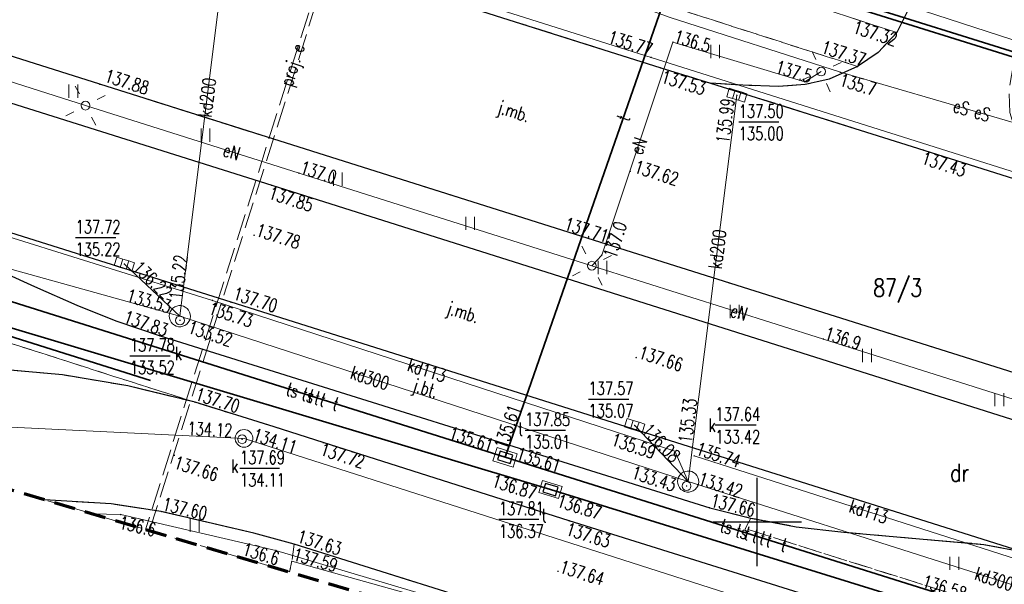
# Model space of a CAD drawing. Header units: metres. Extents: x 8438000 to 8438800, y 5890500 to 5891000.
# Tile 7 of 40: x 8438458 to 8438514, y 5890646 to 5890678. Entities that reach past the tile are written whole.
import ezdxf
from ezdxf.enums import TextEntityAlignment as Align

# ---------------------------------------------------------------- set-up
doc = ezdxf.new("R2010")
doc.units = ezdxf.units.M
doc.header["$MEASUREMENT"] = 0
for name, pattern in [('1.0_0.5', [1.5, 1, -0.5]), ('1.5_0.5', [2, 1.5, -0.5]), ('4', [1.8, 1.2, -0.6])]:
    doc.linetypes.add(name, pattern=pattern)
doc.layers.get('0').update_dxf_attribs({"color": 2, "linetype": 'CONTINUOUS', "lineweight": 5})
for name, color, linetype in [('210-oznaczenie konturu użytku gruntowego', 7, 'CONTINUOUS'), ('211-numer działki ewidencyjnej', 7, 'CONTINUOUS'), ('chodnik', 7, 'CONTINUOUS'), ('droga dla rowerów', 7, 'CONTINUOUS'), ('jezdnia', 7, 'CONTINUOUS'), ('jezdnia-Atr17', 7, 'CONTINUOUS'), ('komora podziemna', 7, 'CONTINUOUS'), ('kratka ściekowa', 7, 'CONTINUOUS'), ('krawężnik', 7, 'CONTINUOUS'), ('latarnia', 7, 'CONTINUOUS'), ('obudowa ochronna przewodu', 7, 'CONTINUOUS'), ('ogrodzenie trwałe', 7, 'CONTINUOUS'), ('pikieta sztuczna', 7, 'CONTINUOUS'), ('pikieta sztuczna-Atr2', 7, 'CONTINUOUS'), ('przewód elektroenergetyczny podziemny', 7, 'CONTINUOUS'), ('przewód elektroenergetyczny podziemny - ob. projektowany', 7, 'CONTINUOUS'), ('przewód elektroenergetyczny podziemny - ob. projektowany-Atr1', 7, 'CONTINUOUS'), ('przewód elektroenergetyczny podziemny-Atr1', 7, 'CONTINUOUS'), ('przewód kanalizacyjny', 7, 'CONTINUOUS'), ('przewód kanalizacyjny-Atr1', 7, 'CONTINUOUS'), ('przewód telekomunikacyjny podziemny', 7, 'CONTINUOUS'), ('przewód telekomunikacyjny podziemny-Atr1', 7, 'CONTINUOUS'), ('przewód wodociągowy', 7, 'CONTINUOUS'), ('rzedna', 7, 'CONTINUOUS'), ('rzedna-Atr2', 7, 'CONTINUOUS'), ('rzedna-Atr3', 7, 'CONTINUOUS'), ('rów przydrożny (poligon)', 7, 'CONTINUOUS'), ('trawnik', 7, 'CONTINUOUS'), ('Wstawianie ramki sekcyjnej z opisem', 7, 'CONTINUOUS'), ('właz do komory lub kanału - okrągły', 7, 'CONTINUOUS'), ('właz do komory lub kanału - okrągły-Atr17', 7, 'CONTINUOUS'), ('właz do komory lub kanału - prostokątny', 7, 'CONTINUOUS'), ('właz do komory lub kanału - prostokątny-Atr17', 7, 'CONTINUOUS'), ('Zakres', 7, 'CONTINUOUS')]:
    doc.layers.add(name, color=color, linetype=linetype)
doc.styles.get("Standard").update_dxf_attribs({"font": 'simplex.shx', "width": 0.75})
doc.linetypes.add('902-500', pattern='A,3.75,0,[1,ksztalty.shx,S=0.5,R=0,X=0,Y=0],3.75', length=7.5)

# ---------------------------------------------------------------- blocks, each defined once
blk = doc.blocks.new('TU04')
at = {"color": 0, "linetype": 'Continuous', "lineweight": 13}
for p, q in [((0, 0), (0, 0.75)), ((0.5, 0), (0.5, 0.75))]:
    blk.add_line(p, q, dxfattribs=at)
blk = doc.blocks.new('PW01')
at = {"linetype": 'Continuous', "lineweight": 13}
h = blk.add_hatch(color=0, dxfattribs=at)
edge = h.paths.add_edge_path()
edge.add_arc((0, 0), 0.045, 0, 360)
blk = doc.blocks.new('US05')
at = {"color": 0, "linetype": 'Continuous', "lineweight": 13}
for p, q in [((-0.525, -0.25), (-0.525, 0.25)), ((-0.525, 0.25), (-0.175, 0.25)), ((-0.175, -0.25), (-0.175, 0.25)), ((-0.175, 0.25), (0.175, 0.25)), ((0.175, -0.25), (0.175, 0.25)), ((0.175, 0.25), (0.525, 0.25)), ((0.525, -0.25), (0.525, 0.25)), ((-0.525, -0.25), (-0.175, -0.25)), ((-0.175, -0.25), (0.175, -0.25)), ((0.175, -0.25), (0.525, -0.25))]:
    blk.add_line(p, q, dxfattribs=at)
blk = doc.blocks.new('SM01')
at = {"color": 0, "linetype": 'Continuous', "lineweight": 13}
for p, q in [((-0.53, 0.531), (-0.883, 0.884)), ((0.531, 0.531), (0.884, 0.884)), ((-0.53, -0.53), (-0.883, -0.883)), ((0.531, -0.53), (0.884, -0.883))]:
    blk.add_line(p, q, dxfattribs=at)
blk.add_circle((0, 0), 0.25, dxfattribs=at)
blk = doc.blocks.new('SUPWP')
at = {"color": 0, "linetype": 'Continuous'}
blk.add_lwpolyline([(-0.375, -0.25), (0.375, -0.25), (0.375, 0.25), (-0.375, 0.25)], close=True, dxfattribs=at)
blk = doc.blocks.new('US22')
at = {"color": 0, "linetype": 'Continuous', "lineweight": 13}
blk.add_circle((0, 0), 0.25, dxfattribs=at)
blk = doc.blocks.new('RAMKA500K')
at = {"color": 0}
for p, q in [((100, 147.5), (100, 152.5)), ((97.5, 150), (102.5, 150))]:
    blk.add_line(p, q, dxfattribs=at)

msp = doc.modelspace()

# ---------------------------------------------------------------- linework, layer by layer
at = {"layer": 'chodnik', "color": 7, "linetype": '1.0_0.5', "lineweight": 18, "flags": 128}
for points in [[(8438392.496, 5890714.288), (8438393.5, 5890713.97), (8438420.76, 5890705.37), (8438447.64, 5890696.96), (8438474.72, 5890688.42), (8438507.91, 5890677.76), (8438508.5, 5890678.92), (8438508.81, 5890680.1)], [(8438609.96, 5890611.782), (8438603.38, 5890614.97), (8438589.46, 5890620.75), (8438588.29, 5890621.18), (8438579.71, 5890624.15), (8438569.35, 5890627.45), (8438568.14, 5890627.84), (8438558.93, 5890630.75), (8438513.76, 5890645.07), (8438499.32, 5890649.62), (8438499.64, 5890650.22), (8438497.3, 5890650.8), (8438466.15, 5890660.55), (8438463.63, 5890661.4), (8438461.42, 5890662.29), (8438459.01, 5890663.35), (8438448.58, 5890668.1), (8438448.35, 5890667.62), (8438448.08, 5890667.06), (8438447.8, 5890666.65), (8438447.46, 5890666.34), (8438447.11, 5890666.2), (8438446.94, 5890666.15), (8438430.35, 5890671.35), (8438428.21, 5890671.97), (8438426.71, 5890672.16), (8438425.3, 5890672.29), (8438423.48, 5890672.21), (8438421.93, 5890672.15), (8438420.66, 5890672.16), (8438419.28, 5890672.34), (8438417.22, 5890672.89), (8438416.32, 5890671.94), (8438415.42, 5890670.65), (8438414.96, 5890669.54)], [(8438414.96, 5890669.54), (8438417.36, 5890669.05), (8438419.24, 5890669.06), (8438420.52, 5890669.2), (8438422.66, 5890669.58), (8438423.94, 5890669.83), (8438425.34, 5890669.88), (8438426.88, 5890669.67), (8438428.58, 5890669.31), (8438430.51, 5890668.8), (8438451.18, 5890662.22), (8438464.51, 5890657.94), (8438468.12, 5890656.79), (8438472.6, 5890655.39), (8438475.39, 5890654.5), (8438489.33, 5890650.07), (8438512.94, 5890642.68), (8438558.13, 5890628.39), (8438579.29, 5890621.68), (8438590.78, 5890617.56), (8438592.463, 5890616.85)]]:
    msp.add_lwpolyline(points, dxfattribs=at)
at = {"layer": 'droga dla rowerów', "color": 7, "linetype": '1.0_0.5', "lineweight": 18, "flags": 128}
msp.add_lwpolyline([(8438391.773, 5890711.889), (8438392.69, 5890711.6), (8438419.93, 5890703), (8438446.89, 5890694.56), (8438473.9, 5890686), (8438505.69, 5890675.83), (8438506.85, 5890676.63), (8438507.91, 5890677.76), (8438474.72, 5890688.42), (8438447.64, 5890696.96), (8438420.76, 5890705.37), (8438393.5, 5890713.97), (8438392.496, 5890714.288)], dxfattribs=at)
msp.add_lwpolyline([(8438414.46, 5890667.07), (8438416.94, 5890666.42), (8438419.59, 5890666.26), (8438420.78, 5890666.47), (8438422.86, 5890666.99), (8438424.02, 5890667.16), (8438425.25, 5890667.16), (8438426.46, 5890667.08), (8438427.66, 5890666.92), (8438429.05, 5890666.56), (8438448.34, 5890660.46), (8438448.57, 5890660.32), (8438448.83, 5890660.11), (8438449.04, 5890659.8), (8438449.07, 5890659.42), (8438448.93, 5890659.02), (8438448.73, 5890658.83), (8438448.3, 5890658.39), (8438450.92, 5890658.65), (8438453.81, 5890658.8), (8438456.15, 5890658.74), (8438460.61, 5890658.34), (8438464.31, 5890657.72), (8438468.12, 5890656.79), (8438464.51, 5890657.94), (8438451.18, 5890662.22), (8438430.51, 5890668.8), (8438428.58, 5890669.31), (8438426.88, 5890669.67), (8438425.34, 5890669.88), (8438423.94, 5890669.83), (8438422.66, 5890669.58), (8438420.52, 5890669.2), (8438419.24, 5890669.06), (8438417.36, 5890669.05), (8438414.96, 5890669.54), (8438414.67, 5890668.56)], close=True, dxfattribs=at)
at = {"layer": 'jezdnia', "color": 7, "linetype": '1.5_0.5', "lineweight": 18, "flags": 128}
for points in [[(8438667.438, 5890771.88), (8438667.98, 5890770.28), (8438670.77, 5890762.96), (8438673.14, 5890757.14), (8438678.23, 5890745.55), (8438683.07, 5890734.72), (8438683.88, 5890732.8), (8438684.62, 5890730.87), (8438686.81, 5890724.28), (8438690.88, 5890712.21), (8438695.45, 5890699.89), (8438700.28, 5890688.21), (8438705.19, 5890676.16), (8438709.35, 5890664.8), (8438713.6, 5890652.01), (8438713.89, 5890650.7), (8438714.12, 5890649.16), (8438714.04, 5890647.84), (8438713.76, 5890646.21), (8438713.32, 5890644.53), (8438712.54, 5890642.65), (8438711.74, 5890641.33), (8438710.56, 5890639.98), (8438708.99, 5890638.8), (8438706.89, 5890637.78), (8438704.75, 5890637.15), (8438703.11, 5890636.9), (8438699.29, 5890636.87), (8438677.08, 5890637.39), (8438650.89, 5890637.97), (8438640.07, 5890638.21), (8438633.39, 5890638.67), (8438620.83, 5890641.24), (8438606.17, 5890644.51), (8438593.58, 5890646.66), (8438579.66, 5890649.57), (8438566.24, 5890653.19), (8438551.45, 5890657.75), (8438522.87, 5890666.81), (8438520.08, 5890667.71), (8438509.44, 5890671.08), (8438497.35, 5890674.89), (8438494.53, 5890675.75), (8438466.36, 5890684.67), (8438436.81, 5890693.96), (8438408.4, 5890702.97), (8438390.761, 5890708.526)], [(8438387.76, 5890698.558), (8438405.27, 5890693.02), (8438433.91, 5890683.95), (8438462.72, 5890674.82), (8438491.13, 5890665.85), (8438519.84, 5890656.79), (8438548.09, 5890647.87), (8438563.61, 5890643.05), (8438577.2, 5890639.46), (8438591.66, 5890636.38), (8438606.48, 5890633.92), (8438620.23, 5890632.36), (8438633.16, 5890631.43), (8438640.17, 5890631.17), (8438646.24, 5890631.04), (8438648.08, 5890630.8), (8438649.61, 5890630.24), (8438650.69, 5890629.56), (8438651.92, 5890628.57), (8438652.75, 5890627.49), (8438653.47, 5890626.11), (8438653.93, 5890624.73), (8438654.13, 5890623.22), (8438654.06, 5890621.73), (8438653.65, 5890620.17), (8438652.99, 5890618.96), (8438651.8, 5890617.43), (8438650.63, 5890616.38), (8438649.31, 5890615.62), (8438647.72, 5890615.15), (8438646.23, 5890614.96), (8438644.97, 5890615.1), (8438642.35, 5890615.84), (8438614.79, 5890626.24), (8438608.4, 5890628.34), (8438603.85, 5890629.56), (8438581.41, 5890634.83), (8438575.98, 5890636.25), (8438572.32, 5890637.4), (8438559.37, 5890641.54), (8438516.62, 5890655.13), (8438472.47, 5890669.09), (8438415.53, 5890687.06), (8438386.871, 5890695.608)], [(8438414.52, 5890664.557), (8438414.43, 5890665.09), (8438414.46, 5890667.07), (8438414.67, 5890668.56), (8438414.96, 5890669.54), (8438415.42, 5890670.65), (8438416.32, 5890671.94), (8438417.22, 5890672.89), (8438417.97, 5890673.55), (8438419.19, 5890674.28), (8438420.64, 5890674.84), (8438422.2, 5890675.23), (8438423.91, 5890675.38), (8438425.71, 5890675.41), (8438427.56, 5890675.28), (8438429.46, 5890674.92), (8438438.43, 5890672.45), (8438470.17, 5890662.47), (8438516.69, 5890647.78), (8438557.38, 5890634.79), (8438570.48, 5890630.49), (8438578.98, 5890627.66), (8438592.32, 5890623.07), (8438602.77, 5890618.9), (8438622.99, 5890609.42), (8438627.24, 5890607.38), (8438631.048, 5890605.675)], [(8438592.463, 5890616.85), (8438590.78, 5890617.56), (8438579.29, 5890621.68), (8438558.13, 5890628.39), (8438512.94, 5890642.68), (8438489.33, 5890650.07), (8438475.39, 5890654.5), (8438472.6, 5890655.39), (8438468.12, 5890656.79), (8438464.31, 5890657.72), (8438460.61, 5890658.34), (8438456.15, 5890658.74), (8438453.81, 5890658.8), (8438450.92, 5890658.65), (8438448.3, 5890658.39), (8438440.74, 5890657.53), (8438439.074, 5890657.315)], [(8438459.592, 5890651.263), (8438463.37, 5890651.03), (8438466.21, 5890650.59), (8438471.45, 5890649.37), (8438473.74, 5890648.74), (8438487.93, 5890644.28), (8438511.25, 5890636.88), (8438512.46, 5890636.498)]]:
    msp.add_lwpolyline(points, dxfattribs=at)
for points in [[(8438515.55, 5890671.17), (8438514.61, 5890672.24), (8438514.32, 5890673.22), (8438514.28, 5890674.49), (8438514.5, 5890675.86), (8438515.04, 5890677.08), (8438515.73, 5890678.03), (8438516.4, 5890678.74), (8438517.23, 5890679.3), (8438518.63, 5890679.93), (8438520.13, 5890680.24), (8438521.63, 5890680.23), (8438524.56, 5890679.5), (8438539.76, 5890674.41), (8438554.91, 5890669.51), (8438570.53, 5890665.26), (8438579.27, 5890663.21), (8438588.19, 5890661.35), (8438597.03, 5890659.75), (8438606.39, 5890658.29), (8438615.86, 5890657.07), (8438626.6, 5890656.06), (8438635.85, 5890655.44), (8438646.64, 5890654.96), (8438659.57, 5890654.41), (8438664.96, 5890654.15), (8438670.89, 5890653.99), (8438673.86, 5890653.97), (8438676.84, 5890654.28), (8438679.18, 5890655.06), (8438681.92, 5890656.33), (8438684.46, 5890657.92), (8438686.76, 5890659.83), (8438688.58, 5890662.21), (8438690.07, 5890664.81), (8438691.3, 5890667.55), (8438692.18, 5890670.44), (8438692.49, 5890673.36), (8438692.2, 5890676.36), (8438691.49, 5890679.3), (8438690.29, 5890683.08), (8438687.81, 5890689.63), (8438686.06, 5890694.34), (8438684.79, 5890698.13), (8438683.3, 5890702.94), (8438682.01, 5890707.75), (8438677.97, 5890724.29), (8438668.65, 5890719.82), (8438669.7, 5890720.1), (8438670.76, 5890720.07), (8438671.77, 5890719.79), (8438672.9, 5890719.18), (8438673.78, 5890718.36), (8438674.51, 5890717.28), (8438674.94, 5890716.06), (8438675.62, 5890713.13), (8438676.29, 5890710.17), (8438679.1, 5890699.55), (8438681.3, 5890692.9), (8438682.99, 5890688.19), (8438684.13, 5890685.36), (8438685.23, 5890682.61), (8438685.94, 5890679.67), (8438686.24, 5890676.68), (8438686.01, 5890673.61), (8438685.21, 5890670.67), (8438683.99, 5890667.9), (8438682.31, 5890665.37), (8438680.23, 5890663.15), (8438677.75, 5890661.43), (8438674.94, 5890660.21), (8438671.01, 5890659.41), (8438668.03, 5890659.06), (8438665.74, 5890659.08), (8438664.93, 5890659.15), (8438659.74, 5890659.41), (8438646.9, 5890659.94), (8438636.07, 5890660.43), (8438626.87, 5890661.04), (8438616.29, 5890662.07), (8438606.96, 5890663.27), (8438597.68, 5890664.71), (8438589.16, 5890666.29), (8438580.25, 5890668.08), (8438571.83, 5890669.99), (8438570.62, 5890670.29), (8438570.22, 5890670.6), (8438569.98, 5890671.09), (8438570.04, 5890671.61), (8438570.28, 5890672.03), (8438571.87, 5890672.89), (8438566.11, 5890675.07), (8438563.24, 5890673.55), (8438562.29, 5890673.21), (8438560.92, 5890672.91), (8438556.11, 5890674.33), (8438541.35, 5890679.02), (8438524.02, 5890685.61), (8438521.25, 5890686.58), (8438519.79, 5890686.97), (8438518.26, 5890687.08), (8438516.81, 5890686.95), (8438515.38, 5890686.63), (8438513.96, 5890686.13), (8438512.66, 5890685.4), (8438511.68, 5890684.61), (8438510.24, 5890683.22), (8438509.74, 5890682.58), (8438509.24, 5890681.55), (8438508.81, 5890680.1), (8438508.5, 5890678.92), (8438507.91, 5890677.76), (8438506.85, 5890676.63), (8438505.69, 5890675.83), (8438504.08, 5890675.11), (8438502.71, 5890674.8), (8438501.2, 5890674.7), (8438499.18, 5890674.76), (8438497.35, 5890674.89), (8438509.44, 5890671.08), (8438520.08, 5890667.71), (8438518.31, 5890669.01), (8438516.68, 5890670.18)], [(8438438.43, 5890672.45), (8438440.75, 5890671.67), (8438448.58, 5890668.1), (8438459.01, 5890663.35), (8438461.42, 5890662.29), (8438463.63, 5890661.4), (8438466.15, 5890660.55), (8438497.3, 5890650.8), (8438499.64, 5890650.22), (8438502.21, 5890649.73), (8438504.9, 5890649.42), (8438512.85, 5890648.73), (8438514.46, 5890648.42), (8438516.69, 5890647.78), (8438470.17, 5890662.47)]]:
    msp.add_lwpolyline(points, close=True, dxfattribs=at)
at = {"layer": 'komora podziemna', "color": 34, "linetype": 'Continuous', "lineweight": 18, "flags": 128}
for points in [[(8438466.77, 5890661.33), (8438466.71, 5890661.44), (8438466.67, 5890661.56), (8438466.66, 5890661.68), (8438466.68, 5890661.81), (8438466.72, 5890661.92), (8438466.78, 5890662.03), (8438466.87, 5890662.12), (8438466.97, 5890662.2), (8438467.09, 5890662.24), (8438467.21, 5890662.27), (8438467.33, 5890662.27), (8438467.46, 5890662.24), (8438467.57, 5890662.18), (8438467.67, 5890662.11), (8438467.75, 5890662.01), (8438467.81, 5890661.9), (8438467.85, 5890661.78), (8438467.86, 5890661.66), (8438467.84, 5890661.53), (8438467.8, 5890661.42), (8438467.74, 5890661.31), (8438467.65, 5890661.22), (8438467.55, 5890661.14), (8438467.43, 5890661.1), (8438467.31, 5890661.07), (8438467.19, 5890661.07), (8438467.06, 5890661.1), (8438466.95, 5890661.16), (8438466.85, 5890661.23)], [(8438470.9, 5890655.24), (8438471, 5890655.23), (8438471.1, 5890655.2), (8438471.19, 5890655.14), (8438471.27, 5890655.07), (8438471.33, 5890654.99), (8438471.38, 5890654.89), (8438471.4, 5890654.79), (8438471.4, 5890654.69), (8438471.38, 5890654.59), (8438471.33, 5890654.49), (8438471.27, 5890654.41), (8438471.19, 5890654.34), (8438471.1, 5890654.28), (8438471, 5890654.25), (8438470.9, 5890654.24), (8438470.8, 5890654.25), (8438470.7, 5890654.28), (8438470.61, 5890654.34), (8438470.53, 5890654.41), (8438470.47, 5890654.49), (8438470.42, 5890654.59), (8438470.4, 5890654.69), (8438470.4, 5890654.79), (8438470.42, 5890654.89), (8438470.47, 5890654.99), (8438470.53, 5890655.07), (8438470.61, 5890655.14), (8438470.7, 5890655.2), (8438470.8, 5890655.23)], [(8438495.59, 5890651.95), (8438495.53, 5890652.06), (8438495.49, 5890652.18), (8438495.48, 5890652.3), (8438495.5, 5890652.43), (8438495.54, 5890652.54), (8438495.6, 5890652.65), (8438495.69, 5890652.74), (8438495.79, 5890652.82), (8438495.91, 5890652.86), (8438496.03, 5890652.89), (8438496.15, 5890652.89), (8438496.28, 5890652.86), (8438496.39, 5890652.8), (8438496.49, 5890652.73), (8438496.57, 5890652.63), (8438496.63, 5890652.52), (8438496.67, 5890652.4), (8438496.68, 5890652.28), (8438496.66, 5890652.15), (8438496.62, 5890652.04), (8438496.56, 5890651.93), (8438496.47, 5890651.84), (8438496.37, 5890651.76), (8438496.25, 5890651.72), (8438496.13, 5890651.69), (8438496.01, 5890651.69), (8438495.88, 5890651.72), (8438495.77, 5890651.78), (8438495.67, 5890651.85)]]:
    msp.add_lwpolyline(points, close=True, dxfattribs=at)
at = {"layer": 'komora podziemna', "color": 30, "linetype": 'Continuous', "lineweight": 18, "flags": 128}
for points in [[(8438486.15, 5890653.11), (8438485.01, 5890653.47), (8438485.25, 5890654.23), (8438486.39, 5890653.87)], [(8438487.83, 5890652.35), (8438488.94, 5890652.01), (8438488.73, 5890651.33), (8438487.62, 5890651.67)]]:
    msp.add_lwpolyline(points, close=True, dxfattribs=at)
at = {"layer": 'krawężnik', "color": 7, "linetype": 'Continuous', "lineweight": 25, "flags": 128}
for points in [[(8438390.761, 5890708.526), (8438408.4, 5890702.97), (8438436.81, 5890693.96), (8438466.36, 5890684.67), (8438494.53, 5890675.75), (8438497.35, 5890674.89), (8438509.44, 5890671.08), (8438520.08, 5890667.71), (8438522.87, 5890666.81), (8438551.45, 5890657.75), (8438566.24, 5890653.19)], [(8438563.61, 5890643.05), (8438548.09, 5890647.87), (8438519.84, 5890656.79), (8438491.13, 5890665.85), (8438462.72, 5890674.82), (8438433.91, 5890683.95), (8438405.27, 5890693.02), (8438387.76, 5890698.558)], [(8438386.871, 5890695.608), (8438415.53, 5890687.06), (8438472.47, 5890669.09), (8438516.62, 5890655.13), (8438559.37, 5890641.54), (8438572.32, 5890637.4), (8438575.98, 5890636.25), (8438581.41, 5890634.83), (8438603.85, 5890629.56), (8438608.4, 5890628.34), (8438614.79, 5890626.24), (8438642.35, 5890615.84)], [(8438556.11, 5890674.33), (8438541.35, 5890679.02), (8438524.02, 5890685.61), (8438521.25, 5890686.58), (8438519.79, 5890686.97), (8438518.26, 5890687.08), (8438516.81, 5890686.95), (8438515.38, 5890686.63), (8438513.96, 5890686.13), (8438512.66, 5890685.4), (8438511.68, 5890684.61), (8438510.24, 5890683.22), (8438509.74, 5890682.58), (8438509.24, 5890681.55), (8438508.81, 5890680.1), (8438508.5, 5890678.92), (8438507.91, 5890677.76), (8438506.85, 5890676.63), (8438505.69, 5890675.83), (8438504.08, 5890675.11), (8438502.71, 5890674.8), (8438501.2, 5890674.7), (8438499.18, 5890674.76), (8438497.35, 5890674.89)], [(8438516.69, 5890647.78), (8438470.17, 5890662.47), (8438438.43, 5890672.45)], [(8438448.58, 5890668.1), (8438459.01, 5890663.35), (8438461.42, 5890662.29), (8438463.63, 5890661.4), (8438466.15, 5890660.55), (8438497.3, 5890650.8), (8438499.64, 5890650.22), (8438502.21, 5890649.73), (8438504.9, 5890649.42), (8438512.85, 5890648.73), (8438514.46, 5890648.42), (8438516.69, 5890647.78), (8438557.38, 5890634.79)], [(8438592.463, 5890616.85), (8438590.78, 5890617.56), (8438579.29, 5890621.68), (8438558.13, 5890628.39), (8438512.94, 5890642.68), (8438489.33, 5890650.07), (8438475.39, 5890654.5), (8438472.6, 5890655.39), (8438468.12, 5890656.79), (8438464.31, 5890657.72), (8438460.61, 5890658.34), (8438456.15, 5890658.74), (8438453.81, 5890658.8), (8438450.92, 5890658.65), (8438448.3, 5890658.39), (8438440.74, 5890657.53), (8438439.074, 5890657.315)], [(8438512.46, 5890636.498), (8438511.25, 5890636.88), (8438487.93, 5890644.28), (8438473.74, 5890648.74), (8438471.45, 5890649.37), (8438466.21, 5890650.59), (8438463.37, 5890651.03), (8438459.592, 5890651.263)]]:
    msp.add_lwpolyline(points, dxfattribs=at)
at = {"layer": 'obudowa ochronna przewodu', "color": 7, "linetype": 'Continuous', "lineweight": 35, "flags": 128}
for points in [[(8438655.54, 5890647.1), (8438631.86, 5890647.79), (8438609.6, 5890650.3), (8438600.65, 5890651.14), (8438599.45, 5890652.13), (8438584.45, 5890654.49), (8438562.96, 5890661.12), (8438548.29, 5890665.8), (8438544.76, 5890667.24), (8438544.22, 5890667.61), (8438543.06, 5890667.98), (8438542.08, 5890667.91), (8438518.26, 5890675.49), (8438502.3, 5890680.5), (8438494.48, 5890683.04), (8438493.52, 5890690.57)], [(8438485.7, 5890653.67), (8438498.42, 5890690.23)], [(8438656.85, 5890646.75), (8438631.78, 5890647.61), (8438609.64, 5890650.53), (8438601.43, 5890651.7), (8438599.3, 5890651.42), (8438584.41, 5890654.21), (8438562.92, 5890660.95), (8438548.24, 5890665.57), (8438543.59, 5890667.24), (8438518.16, 5890675.22), (8438502.18, 5890680.24), (8438493.32, 5890683.12), (8438491.44, 5890690.08)], [(8438488.28, 5890651.84), (8438455.84, 5890661.55), (8438426.68, 5890670.18), (8438398.03, 5890678.6), (8438383.06, 5890682.948)], [(8438485.7, 5890653.67), (8438454.62, 5890663.47)], [(8438568.73, 5890627.61), (8438541.95, 5890635.85), (8438511.79, 5890645.47), (8438485.7, 5890653.67)], [(8438488.28, 5890651.84), (8438518.95, 5890642.33), (8438545.07, 5890633.87), (8438567.53, 5890626.51), (8438585.21, 5890620.73), (8438587.16, 5890620.1), (8438601.848, 5890614.132)]]:
    msp.add_lwpolyline(points, dxfattribs=at)
at = {"layer": 'ogrodzenie trwałe', "color": 7, "linetype": '902-500', "lineweight": 35, "flags": 128}
msp.add_lwpolyline([(8438432.62, 5890668.41), (8438465.6, 5890658.02)], dxfattribs=at)
at = {"layer": 'przewód elektroenergetyczny podziemny', "color": 1, "linetype": 'Continuous', "lineweight": 18, "flags": 128}
for points in [[(8438387.344, 5890697.179), (8438390.64, 5890696.14), (8438404.67, 5890691.72), (8438417.89, 5890687.56), (8438433.37, 5890682.7), (8438448.32, 5890677.94), (8438461.91, 5890673.61), (8438474.02, 5890669.78), (8438490.62, 5890664.53), (8438503.75, 5890660.37), (8438519.34, 5890655.43), (8438532.36, 5890651.33), (8438547.73, 5890646.5), (8438562.37, 5890642.1)], [(8438576.74, 5890653.26), (8438570.73, 5890654.88), (8438566.21, 5890656.17), (8438554.94, 5890660.08), (8438538.84, 5890665.32), (8438527.86, 5890668.68), (8438516.14, 5890672.18), (8438504.71, 5890675.5), (8438495.06, 5890678.61), (8438493.11, 5890679.3), (8438480.91, 5890683.29), (8438463.53, 5890688.3), (8438462.49, 5890688.4), (8438460.62, 5890689.44)], [(8438576.74, 5890653.26), (8438570.73, 5890654.88), (8438566.21, 5890656.17), (8438554.94, 5890660.08), (8438538.84, 5890665.32), (8438527.86, 5890668.68), (8438516.14, 5890672.18), (8438504.71, 5890675.5), (8438495.06, 5890678.61), (8438493.11, 5890679.3), (8438480.91, 5890683.29), (8438463.53, 5890688.3), (8438460.74, 5890689.68)], [(8438490.62, 5890664.53), (8438491.18, 5890665.13), (8438495.22, 5890677.21), (8438502.69, 5890674.96), (8438503.62, 5890675.54)], [(8438462.282, 5890650.469), (8438463.91, 5890650.42), (8438472.7, 5890648.39), (8438488.13, 5890643.79), (8438502.62, 5890638.9)]]:
    msp.add_lwpolyline(points, dxfattribs=at)
at = {"layer": 'przewód elektroenergetyczny podziemny - ob. projektowany', "color": 1, "linetype": '1.5_0.5', "lineweight": 18, "flags": 128}
for points in [[(8438476.38, 5890684.6), (8438465.314, 5890649.575)], [(8438465.542, 5890649.508), (8438476.61, 5890684.53)]]:
    msp.add_lwpolyline(points, dxfattribs=at)
at = {"layer": 'przewód kanalizacyjny', "color": 34, "linetype": 'Continuous', "lineweight": 18, "flags": 128}
for points in [[(8438390.883, 5890708.933), (8438419.74, 5890699.8), (8438436.45, 5890694.53), (8438462.61, 5890686.26), (8438493.98, 5890676.34), (8438521.16, 5890667.75), (8438524.76, 5890666.61), (8438534.99, 5890663.53), (8438547.9, 5890659.49), (8438569.91, 5890652.43), (8438577.17, 5890650.69), (8438583.1, 5890649.08), (8438589.5, 5890647.79), (8438593.67, 5890647.16), (8438595.38, 5890647.84), (8438596.98, 5890647.66)], [(8438467.26, 5890661.67), (8438469.96, 5890683.35)], [(8438496.08, 5890652.29), (8438498.84, 5890674.2)], [(8438496.08, 5890652.29), (8438495.33, 5890654.01), (8438469.11, 5890662.56), (8438443.46, 5890670.58), (8438439.09, 5890671.52), (8438433.45, 5890672.45)], [(8438431.6, 5890671.59), (8438467.26, 5890661.67), (8438496.08, 5890652.29), (8438527.18, 5890642.39)], [(8438467.26, 5890661.67), (8438464.12, 5890664.62)], [(8438534.759, 5890634.211), (8438528.05, 5890636.42), (8438470.9, 5890654.74), (8438443.253, 5890656.082)], [(8438496.08, 5890652.29), (8438493.05, 5890655.47)], [(8438496.42, 5890653.75), (8438526.18, 5890644.2), (8438527.18, 5890642.39)]]:
    msp.add_lwpolyline(points, dxfattribs=at)
at = {"layer": 'przewód telekomunikacyjny podziemny', "color": 30, "linetype": 'Continuous', "lineweight": 18, "flags": 128}
for points in [[(8438655.54, 5890647.1), (8438631.86, 5890647.79), (8438609.6, 5890650.3), (8438600.65, 5890651.14), (8438599.45, 5890652.13), (8438584.45, 5890654.49), (8438562.96, 5890661.12), (8438548.29, 5890665.8), (8438544.76, 5890667.24), (8438544.22, 5890667.61), (8438543.06, 5890667.98), (8438542.08, 5890667.91), (8438518.26, 5890675.49), (8438502.3, 5890680.5), (8438494.48, 5890683.04), (8438493.52, 5890690.57)], [(8438668.96, 5890645.56), (8438661.48, 5890645.84), (8438642.45, 5890646.46), (8438626.48, 5890647.17), (8438601.34, 5890649.79), (8438578.09, 5890654.53), (8438568.73, 5890627.61), (8438541.95, 5890635.85), (8438511.79, 5890645.47), (8438485.7, 5890653.67), (8438498.42, 5890690.23)], [(8438656.85, 5890646.75), (8438631.78, 5890647.61), (8438609.64, 5890650.53), (8438601.43, 5890651.7), (8438599.3, 5890651.42), (8438584.41, 5890654.21), (8438562.92, 5890660.95), (8438548.24, 5890665.57), (8438543.59, 5890667.24), (8438518.16, 5890675.22), (8438502.18, 5890680.24), (8438493.32, 5890683.12), (8438491.44, 5890690.08)], [(8438668.96, 5890645.56), (8438661.48, 5890645.84), (8438642.45, 5890646.46), (8438626.48, 5890647.17), (8438601.34, 5890649.79), (8438578.09, 5890654.53), (8438568.73, 5890627.61), (8438541.95, 5890635.85), (8438511.79, 5890645.47), (8438485.7, 5890653.67), (8438454.62, 5890663.47)], [(8438454.62, 5890663.47), (8438485.7, 5890653.67), (8438511.79, 5890645.47), (8438541.95, 5890635.85), (8438568.73, 5890627.61), (8438588.8, 5890620.74), (8438604.569, 5890613.344)], [(8438454.62, 5890663.47), (8438485.7, 5890653.67), (8438511.79, 5890645.47), (8438541.95, 5890635.85), (8438568.73, 5890627.61), (8438571.05, 5890627.49)], [(8438454.62, 5890663.47), (8438485.7, 5890653.67), (8438511.79, 5890645.47), (8438541.95, 5890635.85), (8438568.73, 5890627.61), (8438588.8, 5890620.74), (8438587.444, 5890618.303)], [(8438454.62, 5890663.47), (8438485.7, 5890653.67), (8438511.79, 5890645.47), (8438541.95, 5890635.85), (8438568.73, 5890627.61), (8438588.8, 5890620.74), (8438587.444, 5890618.303)], [(8438454.62, 5890663.47), (8438485.7, 5890653.67), (8438511.79, 5890645.47), (8438541.95, 5890635.85), (8438568.73, 5890627.61), (8438588.8, 5890620.74), (8438587.444, 5890618.303)]]:
    msp.add_lwpolyline(points, dxfattribs=at)
at = {"layer": 'przewód wodociągowy', "color": 5, "linetype": 'Continuous', "lineweight": 18, "flags": 128}
msp.add_lwpolyline([(8438662.063, 5890769.315), (8438663.94, 5890765.05), (8438672.25, 5890746.19), (8438673.51, 5890740.26), (8438674.88, 5890737.07), (8438681.73, 5890721.09), (8438686.07, 5890701.57), (8438688.33, 5890696.15), (8438700.28, 5890668.36), (8438692.06, 5890647.71), (8438665.92, 5890648.19), (8438637.29, 5890649.19), (8438613.42, 5890651.25), (8438591.02, 5890654.9), (8438587.77, 5890655.43), (8438571.62, 5890659.38), (8438547.56, 5890666.89), (8438522.4, 5890674.77), (8438496.44, 5890683.22), (8438479.15, 5890688.81), (8438454.18, 5890696.46), (8438433.71, 5890703.14), (8438410.18, 5890710.52), (8438392.923, 5890715.706)], dxfattribs=at)
at = {"layer": 'rzedna-Atr2', "color": 7, "flags": 128}
for points in [[(8438498.95, 5890672.69), (8438501.229, 5890672.69)], [(8438461.35, 5890666.13), (8438463.633, 5890666.13)], [(8438464.43, 5890659.43), (8438466.713, 5890659.43)], [(8438490.43, 5890656.97), (8438492.717, 5890656.97)], [(8438486.84, 5890655.21), (8438489.123, 5890655.21)], [(8438497.62, 5890655.5), (8438499.928, 5890655.5)], [(8438470.67, 5890653.05), (8438472.902, 5890653.05)], [(8438485.35, 5890650.15), (8438487.612, 5890650.15)]]:
    msp.add_lwpolyline(points, dxfattribs=at)
at = {"layer": 'rów przydrożny (poligon)', "color": 7, "linetype": 'Continuous', "lineweight": 18, "flags": 128}
msp.add_lwpolyline([(8438509.089, 5890636.844), (8438487.52, 5890643.89), (8438473.61, 5890647.77), (8438473.482, 5890647.166)], dxfattribs=at)
at = {"layer": 'trawnik', "color": 7, "linetype": '1.0_0.5', "lineweight": 18, "flags": 128}
for points in [[(8438392.69, 5890711.6), (8438419.93, 5890703), (8438446.89, 5890694.56), (8438473.9, 5890686), (8438505.69, 5890675.83), (8438504.08, 5890675.11), (8438502.71, 5890674.8), (8438501.2, 5890674.7), (8438499.18, 5890674.76), (8438497.35, 5890674.89), (8438494.53, 5890675.75), (8438466.36, 5890684.67), (8438436.81, 5890693.96), (8438408.4, 5890702.97), (8438390.76, 5890708.53), (8438391.77, 5890711.89)], [(8438405.27, 5890693.02), (8438433.91, 5890683.95), (8438462.72, 5890674.82), (8438491.13, 5890665.85), (8438519.84, 5890656.79), (8438548.09, 5890647.87), (8438563.61, 5890643.05), (8438577.2, 5890639.46), (8438591.66, 5890636.38), (8438606.48, 5890633.92), (8438620.23, 5890632.36), (8438633.16, 5890631.43), (8438640.17, 5890631.17), (8438646.24, 5890631.04), (8438648.08, 5890630.8), (8438649.61, 5890630.24), (8438650.69, 5890629.56), (8438651.92, 5890628.57), (8438652.75, 5890627.49), (8438653.47, 5890626.11), (8438653.93, 5890624.73), (8438654.13, 5890623.22), (8438654.06, 5890621.73), (8438653.65, 5890620.17), (8438652.99, 5890618.96), (8438651.8, 5890617.43), (8438650.63, 5890616.38), (8438649.31, 5890615.62), (8438647.72, 5890615.15), (8438646.23, 5890614.96), (8438644.97, 5890615.1), (8438642.35, 5890615.84), (8438614.79, 5890626.24), (8438608.4, 5890628.34), (8438603.85, 5890629.56), (8438581.41, 5890634.83), (8438575.98, 5890636.25), (8438572.32, 5890637.4), (8438559.37, 5890641.54), (8438516.62, 5890655.13), (8438472.47, 5890669.09), (8438415.53, 5890687.06), (8438386.87, 5890695.61), (8438387.76, 5890698.56)], [(8438463.37, 5890651.03), (8438466.21, 5890650.59), (8438471.45, 5890649.37), (8438473.74, 5890648.74), (8438473.61, 5890647.77), (8438473.48, 5890647.17), (8438459.59, 5890651.26)], [(8438502.21, 5890649.73), (8438504.9, 5890649.42), (8438512.85, 5890648.73), (8438514.46, 5890648.42), (8438516.69, 5890647.78), (8438557.38, 5890634.79), (8438570.48, 5890630.49), (8438578.98, 5890627.66), (8438592.32, 5890623.07), (8438602.77, 5890618.9), (8438622.99, 5890609.42), (8438627.24, 5890607.38), (8438631.05, 5890605.68), (8438609.96, 5890611.78), (8438603.38, 5890614.97), (8438589.46, 5890620.75), (8438588.29, 5890621.18), (8438579.71, 5890624.15), (8438569.35, 5890627.45), (8438568.14, 5890627.84), (8438558.93, 5890630.75), (8438513.76, 5890645.07), (8438499.32, 5890649.62), (8438499.64, 5890650.22)]]:
    msp.add_lwpolyline(points, close=True, dxfattribs=at)
at = {"layer": 'Zakres', "color": 3, "linetype": '4', "lineweight": 70, "flags": 128}
msp.add_lwpolyline([(8438508.15, 5890636.94), (8438534.87, 5890634.2), (8438548.23, 5890629.66), (8438683.24, 5890590.56), (8438683.52, 5890590.48), (8438684.45, 5890590.26), (8438684.73, 5890590.2), (8438696.09, 5890588.65), (8438696.67, 5890588.63), (8438698.57, 5890588.74), (8438699.14, 5890588.82), (8438710.25, 5890591.65), (8438710.79, 5890591.84), (8438712.52, 5890592.66), (8438713.02, 5890592.95), (8438722.26, 5890599.73), (8438722.48, 5890599.91), (8438723.2, 5890600.55), (8438723.4, 5890600.75), (8438740.33, 5890619.09), (8438740.54, 5890619.35), (8438741.19, 5890620.23), (8438741.37, 5890620.51), (8438747.94, 5890631.84), (8438748.21, 5890632.44), (8438748.87, 5890634.52), (8438748.99, 5890635.17), (8438750.11, 5890648.22), (8438750.12, 5890648.55), (8438750.09, 5890649.64), (8438750.07, 5890649.97), (8438745.48, 5890683.84), (8438745.46, 5890683.96), (8438745.39, 5890684.36), (8438745.36, 5890684.48), (8438744.33, 5890689.19), (8438744.31, 5890689.3), (8438744.2, 5890689.69), (8438744.17, 5890689.81), (8438725.48, 5890751.19), (8438725.37, 5890751.49), (8438724.95, 5890752.48), (8438724.81, 5890752.77), (8438718.55, 5890763.94), (8438718.18, 5890764.46), (8438716.76, 5890766.06), (8438716.28, 5890766.49), (8438705.94, 5890774.04), (8438705.38, 5890774.36), (8438703.43, 5890775.22), (8438702.81, 5890775.41), (8438690.26, 5890777.96), (8438689.62, 5890778.02), (8438687.49, 5890777.98), (8438686.85, 5890777.91), (8438674.38, 5890774.98), (8438674.07, 5890774.89), (8438673.06, 5890774.54), (8438672.76, 5890774.42), (8438548.58, 5890715.16), (8438548.23, 5890714.95), (8438547.09, 5890714.2), (8438404.79, 5890755.12), (8438380.54, 5890674.58)], close=True, dxfattribs=at)

# ---------------------------------------------------------------- block references
at = {"layer": 'kratka ściekowa', "color": 34, "linetype": 'Continuous', "lineweight": 18}
for p, rotation in [((8438498.84, 5890674.2), 343.024), ((8438464.12, 5890664.62), 342.646), ((8438493.05, 5890655.47), 341.98)]:
    msp.add_blockref('US05', p, dxfattribs=dict(at, rotation=rotation))
at = {"layer": 'latarnia', "color": 7, "linetype": 'Continuous', "lineweight": 18}
for p, rotation in [((8438503.62, 5890675.54), 339.044), ((8438461.91, 5890673.61), 342.504), ((8438490.62, 5890664.53), 342.5819999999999)]:
    msp.add_blockref('SM01', p, dxfattribs=dict(at, rotation=rotation))
at = {"layer": 'pikieta sztuczna', "color": 7, "linetype": 'Continuous', "lineweight": 13}
for p in [(8438507.9, 5890677.76), (8438505.69, 5890675.83), (8438494.53, 5890675.75), (8438462.72, 5890674.82), (8438509.44, 5890671.08), (8438492.79, 5890669.88), (8438472.46, 5890669.09), (8438471.47, 5890666.26), (8438491.13, 5890665.85), (8438470.16, 5890662.46), (8438466.15, 5890660.55), (8438493.13, 5890659.32), (8438468.12, 5890656.79), (8438475.39, 5890654.5), (8438466.95, 5890653.78), (8438497.3, 5890650.8), (8438466.21, 5890650.59), (8438489.33, 5890650.07), (8438473.74, 5890648.74), (8438473.61, 5890647.77), (8438488.7, 5890647.2)]:
    msp.add_blockref('PW01', p, dxfattribs=at)
at = {"layer": 'rzedna', "color": 1, "linetype": 'Continuous', "lineweight": 18}
for p in [(8438495.22, 5890677.21), (8438504.71, 5890675.5), (8438502.69, 5890674.96), (8438474.02, 5890669.78), (8438491.18, 5890665.13), (8438503.75, 5890660.37), (8438463.91, 5890650.42), (8438472.7, 5890648.39)]:
    msp.add_blockref('PW01', p, dxfattribs=at)
at = {"layer": 'rzedna', "color": 34, "linetype": 'Continuous', "lineweight": 18}
for p in [(8438493.98, 5890676.34), (8438498.84, 5890674.2), (8438498.81, 5890673.96), (8438464.12, 5890664.62), (8438464.54, 5890664.23), (8438469.11, 5890662.56), (8438493.05, 5890655.47), (8438493.43, 5890655.07), (8438495.33, 5890654.01), (8438496.42, 5890653.75)]:
    msp.add_blockref('PW01', p, dxfattribs=at)
at = {"layer": 'rzedna', "color": 32, "linetype": 'Continuous', "lineweight": 18}
for p in [(8438466.67, 5890661.83), (8438466.83, 5890662.08), (8438467.34, 5890662.26), (8438467.83, 5890661.47), (8438470.4, 5890654.76), (8438471.37, 5890654.59), (8438495.5, 5890652.47), (8438495.67, 5890652.72), (8438495.84, 5890652.84), (8438496.17, 5890652.89), (8438496.63, 5890652.1)]:
    msp.add_blockref('PW01', p, dxfattribs=at)
at = {"layer": 'rzedna', "color": 7, "linetype": 'Continuous', "lineweight": 18}
for p in [(8438467.27, 5890661.43), (8438470.79, 5890654.69), (8438485.7, 5890653.67), (8438488.28, 5890651.84), (8438495.99, 5890652.04)]:
    msp.add_blockref('PW01', p, dxfattribs=at)
at = {"layer": 'rzedna', "color": 30, "linetype": 'Continuous', "lineweight": 18}
for p in [(8438485.83, 5890654.04), (8438485.13, 5890653.85), (8438486.28, 5890653.49), (8438487.73, 5890652.01), (8438488.84, 5890651.67)]:
    msp.add_blockref('PW01', p, dxfattribs=at)
at = {"layer": 'trawnik', "color": 7, "linetype": 'Continuous', "lineweight": 18}
for p in [(8438497.359, 5890676.299), (8438460.969, 5890674.059), (8438468.469, 5890671.559), (8438475.969, 5890669.059), (8438483.469, 5890666.559), (8438490.969, 5890664.059), (8438498.469, 5890661.559), (8438505.969, 5890659.059), (8438513.469, 5890656.559), (8438467.853, 5890649.433), (8438467.853, 5890649.433), (8438510.919, 5890647.279)]:
    msp.add_blockref('TU04', p, dxfattribs=at)
at = {"layer": 'Wstawianie ramki sekcyjnej z opisem', "color": 7, "linetype": 'Continuous', "lineweight": 13}
msp.add_blockref('RAMKA500K', (8438400, 5890500), dxfattribs=at)
at = {"layer": 'właz do komory lub kanału - okrągły', "color": 7, "linetype": 'Continuous', "lineweight": 18}
for p in [(8438467.27, 5890661.43), (8438470.79, 5890654.69), (8438495.99, 5890652.04)]:
    msp.add_blockref('US22', p, dxfattribs=at)
at = {"layer": 'właz do komory lub kanału - prostokątny', "color": 7, "linetype": 'Continuous', "lineweight": 18}
for p, rotation in [((8438485.7, 5890653.67), 342.474), ((8438488.28, 5890651.84), 343.1130000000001)]:
    msp.add_blockref('SUPWP', p, dxfattribs=dict(at, rotation=rotation))

# ---------------------------------------------------------------- texts
at = {"layer": '210-oznaczenie konturu użytku gruntowego', "color": 3, "linetype": 'Continuous', "lineweight": 18, "width": 0.79}
msp.add_text('dr', height=1, dxfattribs=at).set_placement((8438510.93, 5890652.29))
at = {"layer": '211-numer działki ewidencyjnej', "color": 3, "linetype": 'Continuous', "lineweight": 18, "width": 0.79}
msp.add_text('87/3', height=1, dxfattribs=at).set_placement((8438506.57, 5890663.78), align=Align.TOP_LEFT)
at = {"layer": 'jezdnia-Atr17', "color": 7, "width": 0.72}
for s, rotation, p in [('j.mb.', 342.429, (8438485.22, 5890673.2)), ('j.mb.', 342.429, (8438485.22, 5890673.2)), ('j.mb.', 342.429, (8438485.22, 5890673.2)), ('j.mb.', 342.429, (8438485.22, 5890673.2)), ('j.mb.', 342.429, (8438485.22, 5890673.2)), ('j.mb.', 342.429, (8438485.22, 5890673.2)), ('j.mb.', 342.429, (8438485.22, 5890673.2)), ('j.mb.', 342.429, (8438485.22, 5890673.2)), ('j.mb.', 342.429, (8438485.22, 5890673.2)), ('j.mb.', 342.429, (8438485.22, 5890673.2)), ('j.mb.', 342.429, (8438485.22, 5890673.2)), ('j.mb.', 342.429, (8438485.22, 5890673.2)), ('j.mb.', 342.453, (8438482.34, 5890661.81)), ('j.mb.', 342.453, (8438482.34, 5890661.81)), ('j.mb.', 342.453, (8438482.34, 5890661.81)), ('j.mb.', 342.453, (8438482.34, 5890661.81)), ('j.mb.', 342.453, (8438482.34, 5890661.81)), ('j.mb.', 342.453, (8438482.34, 5890661.81)), ('j.mb.', 342.453, (8438482.34, 5890661.81)), ('j.mb.', 342.453, (8438482.34, 5890661.81)), ('j.mb.', 342.453, (8438482.34, 5890661.81)), ('j.mb.', 342.453, (8438482.34, 5890661.81)), ('j.mb.', 342.453, (8438482.34, 5890661.81)), ('j.mb.', 342.453, (8438482.34, 5890661.81)), ('j.bt.', 342.475, (8438480.41, 5890657.43))]:
    msp.add_text(s, height=0.75, rotation=rotation, dxfattribs=at).set_placement(p)
at = {"layer": 'pikieta sztuczna-Atr2', "color": 7, "width": 0.72}
for s, rotation, p in [('137.32', 342.194, (8438505.47, 5890678.1)), ('137.37', 342.26, (8438503.68, 5890676.96)), ('137.70', 342.646, (8438468.19, 5890657.28)), ('137.66', 342.646, (8438466.98, 5890653.41)), ('137.60', 346.893, (8438466.31, 5890651.04))]:
    msp.add_text(s, height=0.75, rotation=rotation, dxfattribs=at).set_placement(p, align=Align.MIDDLE_LEFT)
for s, rotation, p in [('137.88', 342.477, (8438462.93, 5890674.98)), ('137.53', 343.04, (8438494.49, 5890674.92)), ('137.43', 342.425, (8438509.26, 5890670.32)), ('137.62', 342.486, (8438492.96, 5890669.82)), ('137.85', 342.453, (8438472.24, 5890668.34)), ('137.71', 342.477, (8438488.99, 5890666.58)), ('137.78', 342.453, (8438471.52, 5890666.23)), ('137.70', 342.475, (8438470.22, 5890662.63)), ('137.83', 341.36, (8438464.01, 5890661.31)), ('137.66', 342.453, (8438493.21, 5890659.29)), ('137.72', 342.37, (8438475.16, 5890653.8)), ('137.66', 346.079, (8438497.3, 5890650.89)), ('137.63', 342.62, (8438489.09, 5890649.28)), ('137.63', 342.551, (8438473.85, 5890648.86)), ('137.59', 344.414, (8438473.62, 5890647.83)), ('137.64', 342.62, (8438488.74, 5890647.14))]:
    msp.add_text(s, height=0.75, rotation=rotation, dxfattribs=at).set_placement(p)
at = {"layer": 'przewód elektroenergetyczny podziemny - ob. projektowany-Atr1', "color": 1, "width": 0.72}
msp.add_text('proj. e', height=0.75, rotation=72.466, dxfattribs=at).set_placement((8438473.27, 5890674.76), align=Align.MIDDLE_LEFT)
msp.add_text('proj. e', height=0.75, rotation=72.466, dxfattribs=at).set_placement((8438473.27, 5890674.76), align=Align.MIDDLE_LEFT)
at = {"layer": 'przewód elektroenergetyczny podziemny-Atr1', "color": 1, "width": 0.72}
for s, rotation, p in [('eS', 343.803, (8438511.14, 5890673.63)), ('eS', 343.803, (8438512.33, 5890673.29)), ('eN', 71.508, (8438493.11, 5890670.89)), ('eN', 342.449, (8438469.75, 5890671.13)), ('eN', 342.42, (8438498.52, 5890662.03))]:
    msp.add_text(s, height=0.75, rotation=rotation, dxfattribs=at).set_placement(p, align=Align.MIDDLE_LEFT)
at = {"layer": 'przewód kanalizacyjny-Atr1', "color": 34, "width": 0.72}
for s, rotation, p in [('kd200', 82.901, (8438468.67, 5890672.97)), ('kd200', 82.82, (8438497.6, 5890664.36)), ('kd113', 341.939, (8438480.21, 5890658.94)), ('kd300', 341.971, (8438476.98, 5890658.51))]:
    msp.add_text(s, height=0.75, rotation=rotation, dxfattribs=at).set_placement(p, align=Align.MIDDLE_LEFT)
for s, rotation, p in [('kd113', 342.208, (8438507.37, 5890650.24)), ('kd300', 342.342, (8438514.49, 5890646.43))]:
    msp.add_text(s, height=0.75, rotation=rotation, dxfattribs=at).set_placement(p, align=Align.MIDDLE_RIGHT)
at = {"layer": 'przewód telekomunikacyjny podziemny-Atr1', "color": 30, "width": 0.72}
for s, rotation, p in [('t', 70.816, (8438492.35, 5890672.79)), ('ts', 342.499, (8438473.33, 5890657.57)), ('ts', 342.499, (8438474.22, 5890657.29)), ('t', 342.499, (8438474.56, 5890657.18)), ('t', 342.499, (8438474.92, 5890657.07)), ('t', 342.499, (8438475.24, 5890656.97)), ('t', 342.499, (8438475.97, 5890656.74)), ('ts', 342.552, (8438497.93, 5890649.83)), ('ts', 342.552, (8438498.81, 5890649.55)), ('t', 342.552, (8438499.3, 5890649.4)), ('t', 342.552, (8438499.75, 5890649.25)), ('t', 342.552, (8438500.16, 5890649.13)), ('t', 342.552, (8438500.54, 5890649.01)), ('t', 342.552, (8438501.38, 5890648.74))]:
    msp.add_text(s, height=0.75, rotation=rotation, dxfattribs=at).set_placement(p, align=Align.MIDDLE_LEFT)
at = {"layer": 'rzedna-Atr2', "color": 7, "width": 0.72}
for s, rotation, p in [('135.77', 342.451, (8438491.47, 5890677.17)), ('136.5', 343.237, (8438495.22, 5890677.21)), ('137.5', 343.237, (8438500.97, 5890675.48)), ('137.0', 342.45, (8438474.02, 5890669.78)), ('137.0', 71.508, (8438491.97, 5890664.89)), ('136.22', 316.787, (8438464.53, 5890664.33)), ('135.22', 82.901, (8438467.39, 5890662.58)), ('135.73', 341.939, (8438468.83, 5890661.8)), ('133.52', 341.971, (8438467.66, 5890660.72)), ('136.9', 342.418, (8438503.75, 5890660.37)), ('135.61', 70.816, (8438485.77, 5890654.07)), ('135.33', 82.82, (8438496.27, 5890654.44)), ('134.11', 342.226, (8438471.32, 5890654.62)), ('136.08', 313.616, (8438493.41, 5890655.15)), ('135.59', 341.939, (8438491.66, 5890654.35)), ('135.61', 342.552, (8438486.28, 5890653.55)), ('135.74', 342.209, (8438496.47, 5890653.83)), ('133.42', 342.342, (8438496.59, 5890652.13)), ('136.6', 346.996, (8438463.77, 5890649.64)), ('136.6', 343.399, (8438470.76, 5890648.13))]:
    msp.add_text(s, height=0.75, rotation=rotation, dxfattribs=at).set_placement(p)
msp.add_text('135.7', height=0.75, rotation=343.803, dxfattribs=at).set_placement((8438504.71, 5890675.1), align=Align.MIDDLE_LEFT)
for s, rotation, p in [('135.99', 82.82, (8438498.71, 5890673.97)), ('133.53', 344.454, (8438466.64, 5890661.83)), ('134.12', 357.221, (8438470.22, 5890654.81)), ('135.61', 342.499, (8438484.89, 5890653.95)), ('136.58', 342.309, (8438511.72, 5890645.54))]:
    msp.add_text(s, height=0.75, rotation=rotation, dxfattribs=at).set_placement(p, align=Align.RIGHT)
for s, p in [('137.50', (8438498.95, 5890672.698)), ('137.72', (8438461.35, 5890666.138)), ('137.78', (8438464.43, 5890659.438)), ('137.57', (8438490.43, 5890656.978)), ('137.64', (8438497.62, 5890655.508)), ('137.85', (8438486.84, 5890655.218)), ('137.69', (8438470.67, 5890653.058)), ('137.81', (8438485.35, 5890650.158))]:
    msp.add_text(s, height=0.75, dxfattribs=at).set_placement(p, align=Align.BOTTOM_LEFT)
for s, rotation, p in [('133.43', 341.971, (8438495.47, 5890652.42)), ('136.87', 342.773, (8438487.55, 5890651.98))]:
    msp.add_text(s, height=0.75, rotation=rotation, dxfattribs=at).set_placement(p, align=Align.TOP_RIGHT)
msp.add_text('136.87', height=0.75, rotation=-17.227, dxfattribs=at).set_placement((8438488.8, 5890651.6), align=Align.TOP_LEFT)
at = {"layer": 'rzedna-Atr3', "color": 7, "width": 0.72}
for s, p in [('135.00', (8438498.95, 5890671.423)), ('135.22', (8438461.35, 5890664.862)), ('133.52', (8438464.43, 5890658.162)), ('135.07', (8438490.43, 5890655.702)), ('133.42', (8438497.62, 5890654.232)), ('135.01', (8438486.84, 5890653.942)), ('134.11', (8438470.67, 5890651.782)), ('136.37', (8438485.35, 5890648.883))]:
    msp.add_text(s, height=0.75, dxfattribs=at).set_placement(p, align=Align.BOTTOM_LEFT)
at = {"layer": 'właz do komory lub kanału - okrągły-Atr17', "color": 7, "width": 0.72}
for p in [(8438466.98, 5890659.18), (8438497.24, 5890655.11), (8438470.18, 5890652.79)]:
    msp.add_text('k', height=0.75, dxfattribs=at).set_placement(p)
at = {"layer": 'właz do komory lub kanału - prostokątny-Atr17', "color": 7, "width": 0.72}
msp.add_text('t', height=0.75, dxfattribs=at).set_placement((8438486.71, 5890654.9), align=Align.RIGHT)
msp.add_text('t', height=0.75, dxfattribs=at).set_placement((8438487.77, 5890649.99))

doc.saveas('drawing.dxf')
